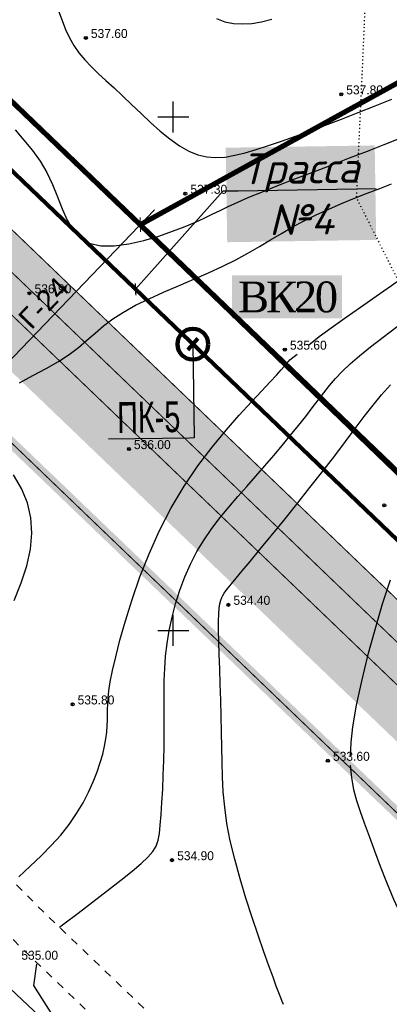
# Model space of a CAD drawing. Extents: x 0 to 361260, y 0 to 4201817.
# Tile 111 of 256: x 360385 to 360421, y 4200314 to 4200409. Entities that reach past the tile are written whole.
import ezdxf
from ezdxf import colors
from ezdxf.entities.mleader import LeaderData, LeaderLine
from ezdxf.math import Vec2, Vec3

# ---------------------------------------------------------------- set-up
doc = ezdxf.new("R2010")
doc.units = 0
doc.header["$LTSCALE"] = 0.5
doc.header["$MEASUREMENT"] = 0
doc.header["$PDMODE"] = 32
doc.header["$PDSIZE"] = 0.3
for name, pattern in [('CONTI', [0]), ('GOST2.303 6', [12, 8, -1.5, 1, -1.5]), ('STRIH_1', [3, 2, -1]), ('Д_ТРОТ_ТРУБА', [3, 1.5, -1.5]), ('Контура низ откосов  Штриховая 0.1-0.5 - - - - - - -', [0.6, 0.1, -0.5])]:
    doc.linetypes.add(name, pattern=pattern)
for name, color, linetype in [('(004) Точки рельефа', 7, 'Continuous'), ('(014) Водопровод', 5, 'ИК_Водопровод -------в--------'), ('(025) Дорога', 7, 'Continuous'), ('(034) Формы рельефа', 32, 'Continuous'), ('GORIZDEFAULT', 32, 'CONTI'), ('OBRIV0', 32, 'CONTI'), ('PI_TTDEFAULT', 5, 'CONTI'), ('SETKR', 2, 'CONTI'), ('Водопровод 10', 7, 'Continuous'), ('Канализация 2', 7, 'Continuous'), ('Штрих Стекло', 7, 'Continuous')]:
    doc.layers.add(name, color=color, linetype=linetype)
doc.layers.add('0004. Услов. обоз. @ 1', color=250, linetype='Continuous', lineweight=30)
doc.styles.add('D-431', font='txt')
doc.styles.add('saddenly', font='arial.ttf')
doc.styles.add('Times New Roman', font='times.ttf')
doc.linetypes.add('ИК_Водопровод -------в--------', pattern='A,9,-0.6,["В",Standard,S=1.2,R=0,X=0,Y=-0.6],-1.2', length=10.8)
doc.dimstyles.new('КАТЯ 200-not_rotation', dxfattribs={"dimtxt": 2, "dimasz": 1, "dimexe": 2, "dimexo": 0, "dimgap": 0.5, "dimtad": 1, "dimdec": 0, "dimzin": 0, "dimdsep": 46, "dimtxsty": 'saddenly', "dimblk": 'OBLIQUE', "dimcen": 10, "dimdle": 2, "dimclrd": 18, "dimclre": 18, "dimclrt": 18, "dimadec": 0, "dimazin": 0, "dimtfac": 1, "dimtdec": 0, "dimtofl": 0, "dimtmove": 0, "dimatfit": 3, "dimfxl": 1, "dimtolj": 1, "dimtzin": 0, "dimlwd": 0, "dimlwe": 0, "dimarcsym": 0})

# ---------------------------------------------------------------- blocks, each defined once
blk = doc.blocks.new('_Oblique')
at = {"color": 0, "linetype": 'ByBlock', "lineweight": -2}
blk.add_line((-0.5, -0.5), (0.5, 0.5), dxfattribs=at)
blk = doc.blocks.new('*D362')
at = {"color": 18, "linetype": 'Continuous', "lineweight": 0, "transparency": 16777216}
for p, q in [((360398.166, 4200390.952), (360378.774, 4200370.754)), ((360396.781, 4200389.509), (360395.338, 4200390.894)), ((360380.159, 4200372.197), (360378.716, 4200373.582))]:
    blk.add_line(p, q, dxfattribs=at)
at = {"layer": 'Defpoints', "color": 0, "linetype": 'Continuous', "transparency": 16777216}
for p in [(360396.781, 4200389.509), (360380.159, 4200372.197), (360380.159, 4200372.197)]:
    blk.add_point(p, dxfattribs=at)
at = {"color": 18, "linetype": 'Continuous', "lineweight": 0, "transparency": 16777216}
for p, rotation in [((360396.781, 4200389.509), 46.16626699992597), ((360380.159, 4200372.197), 226.166266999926)]:
    blk.add_blockref('_Oblique', p, dxfattribs=dict(at, rotation=rotation))
at = {"color": 18, "linetype": 'Continuous', "transparency": 16777216, "insert": (360387.385, 4200381.895), "char_height": 2, "attachment_point": 5, "rotation": 46.16627, "style": 'saddenly'}
blk.add_mtext('\\A1;{\\C1;Г-24}', dxfattribs=at)
blk = doc.blocks.new('BL_333')
at = {"color": 0}
for p, q in [((0, -1.5), (0, 1.5)), ((-1.5, 0), (1.5, 0))]:
    blk.add_line(p, q, dxfattribs=at)
blk = doc.blocks.new('_ArchTick')
at = {"color": 0, "linetype": 'ByBlock', "const_width": 0.15}
blk.add_lwpolyline([(-0.5, -0.5), (0.5, 0.5)], dxfattribs=at)
blk = doc.blocks.new('_None')

msp = doc.modelspace()

# ---------------------------------------------------------------- hatches: boundary and pattern name
at = {"layer": 'Штрих Стекло', "linetype": 'Continuous'}
h = msp.add_hatch(color=5, dxfattribs=at)
h.dxf.hatch_style = 1
h.set_gradient(color1=(173, 173, 173), color2=(166, 166, 166), one_color=1, tint=0.65)
edge = h.paths.add_edge_path()
edge.add_line((360067.205, 4200806.615), (360049.645, 4200796.938))
edge.add_arc((360052.059, 4200792.559), 5, 32.88524, 118.85775, ccw=False)
edge.add_line((360056.257, 4200795.274), (360060.259, 4200789.085))
edge.add_line((360060.259, 4200789.085), (360069.039, 4200793.924))
edge.add_line((360069.039, 4200793.924), (360065.267, 4200799.758))
edge.add_arc((360069.63, 4200802.227), 5.014, 118.92591, 209.50369, ccw=False)
edge = h.paths.add_edge_path()
edge.add_line((360236.317, 4200517.23), (360498.797, 4200265.225))
edge.add_arc((360509.185, 4200276.045), 15, 226.16627, 298.85775)
edge.add_line((360516.425, 4200262.908), (361136.886, 4200604.824))
edge.add_arc((361129.646, 4200617.961), 15, 298.85775, 396.46852)
edge.add_line((361141.709, 4200626.877), (360736.189, 4201168.806))
edge.add_arc((360740.21, 4201171.777), 5, 118.85775, 216.46852, ccw=False)
edge.add_line((360737.797, 4201176.157), (360731.547, 4201172.713))
edge.add_line((360731.547, 4201172.713), (361139.296, 4200625.094))
edge.add_arc((361129.646, 4200617.961), 12, -61.14225, 36.46852, ccw=False)
edge.add_line((361135.438, 4200607.451), (360507.891, 4200266.197))
edge.add_line((360507.891, 4200266.197), (360237.512, 4200520.465))
edge.add_line((360237.512, 4200520.465), (360062.893, 4200790.537))
edge.add_line((360062.893, 4200790.537), (360060.259, 4200789.085))
edge.add_line((360060.259, 4200789.085), (360234.992, 4200518.836))
edge.add_arc((360242.55, 4200523.723), 9, 212.88524, 226.16627)
edge = h.paths.add_edge_path(flags=16)
edge.add_line((360274.624, 4200503.308), (360634.832, 4200701.808))
edge.add_arc((360637.246, 4200697.429), 5, 28.85775, 118.85775, ccw=False)
edge.add_line((360641.625, 4200699.842), (360789.915, 4200430.746))
edge.add_arc((360785.536, 4200428.333), 5, -61.14225, 28.85775, ccw=False)
edge.add_line((360787.949, 4200423.954), (360511.598, 4200271.666))
edge.add_arc((360509.185, 4200276.045), 5, 226.82384, 298.85775, ccw=False)
edge.add_line((360505.764, 4200272.399), (360273.569, 4200495.328))
edge.add_arc((360277.037, 4200498.929), 5, 118.85775, 226.07521, ccw=False)
h.paths.add_polyline_path([(360274.624, 4200503.308), (360631.329, 4200699.877), (360780.102, 4200429.905), (360509.832, 4200280.969)], flags=0)
edge = h.paths.add_edge_path(flags=16)
edge.add_line((360648.845, 4200709.53), (360942.986, 4200871.621))
edge.add_arc((360945.4, 4200867.242), 5, 36.46852, 118.85775, ccw=False)
edge.add_line((360949.42, 4200870.214), (361133.667, 4200620.933))
edge.add_arc((361129.646, 4200617.961), 5, -61.14225, 36.46852, ccw=False)
edge.add_line((361132.059, 4200613.582), (360801.962, 4200431.676))
edge.add_arc((360799.549, 4200436.055), 5, 208.85775, 298.85775, ccw=False)
edge.add_line((360795.17, 4200433.642), (360646.88, 4200702.738))
edge.add_arc((360651.259, 4200705.151), 5, 118.85775, 208.85775, ccw=False)
h.paths.add_polyline_path([(360652.349, 4200711.46), (360938.867, 4200869.351), (361123.713, 4200619.259), (360801.122, 4200441.489)], flags=0)
edge = h.paths.add_edge_path(flags=17)
edge.add_line((361139.296, 4200625.094), (360731.547, 4201172.713))
edge.add_line((360731.547, 4201172.713), (360723.659, 4201168.366))
edge.add_arc((360726.073, 4201163.987), 5, 36.46852, 118.85775, ccw=False)
edge.add_line((360730.093, 4201166.959), (360939.826, 4200883.196))
edge.add_arc((360935.805, 4200880.224), 5, -61.14225, 36.46852, ccw=False)
edge.add_line((360938.218, 4200875.845), (360645.95, 4200714.785))
edge.add_arc((360643.536, 4200719.164), 5, 208.85775, 298.85775, ccw=False)
edge.add_line((360639.157, 4200716.751), (360490.867, 4200985.847))
edge.add_arc((360495.246, 4200988.26), 5, 118.85775, 208.85775, ccw=False)
edge.add_line((360492.833, 4200992.639), (360478.82, 4200984.917))
edge.add_arc((360481.233, 4200980.538), 5, 28.85775, 118.85775, ccw=False)
edge.add_line((360485.612, 4200982.951), (360633.903, 4200713.855))
edge.add_arc((360629.523, 4200711.442), 5, -61.14225, 28.85552, ccw=False)
edge.add_line((360631.937, 4200707.063), (360550.485, 4200662.177))
edge.add_arc((360548.072, 4200666.557), 5, 208.85775, 298.85775, ccw=False)
edge.add_line((360543.693, 4200664.143), (360395.403, 4200933.239))
edge.add_arc((360399.782, 4200935.652), 5, 118.85775, 208.85775, ccw=False)
edge.add_line((360397.369, 4200940.032), (360749.145, 4201133.884))
edge.add_arc((360751.558, 4201129.505), 5, 36.46852, 118.85775, ccw=False)
edge.add_line((360755.579, 4201132.477), (360745.985, 4201145.458))
edge.add_arc((360741.964, 4201142.486), 5, -61.14225, 36.46852, ccw=False)
edge.add_line((360744.377, 4201138.107), (360086.378, 4200775.506))
edge.add_arc((360084.042, 4200779.927), 5, 212.88524, 297.85041, ccw=False)
edge.add_line((360079.844, 4200777.212), (360088.552, 4200763.743))
edge.add_arc((360092.751, 4200766.458), 5, 118.85775, 212.88524, ccw=False)
edge.add_line((360090.338, 4200770.837), (360383.356, 4200932.309))
edge.add_arc((360385.769, 4200927.93), 5, 28.85775, 118.85775, ccw=False)
edge.add_line((360390.148, 4200930.343), (360538.438, 4200661.248))
edge.add_arc((360534.059, 4200658.834), 5, -61.14225, 28.85775, ccw=False)
edge.add_line((360536.472, 4200654.455), (360267.361, 4200506.157))
edge.add_arc((360264.948, 4200510.536), 5, 226.16627, 298.85775, ccw=False)
edge.add_line((360261.485, 4200506.929), (360243.327, 4200524.363))
edge.add_line((360243.327, 4200524.363), (360069.039, 4200793.924))
edge.add_line((360069.039, 4200793.924), (360062.893, 4200790.537))
edge.add_line((360062.893, 4200790.537), (360237.512, 4200520.465))
edge.add_line((360237.512, 4200520.465), (360507.891, 4200266.197))
edge.add_line((360507.891, 4200266.197), (361135.438, 4200607.451))
edge.add_arc((361129.646, 4200617.961), 12, 298.85775, 396.46852)

# ---------------------------------------------------------------- linework, layer by layer
at = {"layer": '(014) Водопровод', "flags": 128}
msp.add_lwpolyline([(360036.438, 4200773.015), (360047.098, 4200750.311), (360089.76, 4200681.101), (360107.619, 4200655.796), (360141.826, 4200594.039), (360149.345, 4200579.998), (360206.507, 4200508.61), (360230.262, 4200479.387), (360306.281, 4200388.525), (360409.154, 4200291.553), (360456.114, 4200244.191), (360490.793, 4200199.337)], dxfattribs=at)
at = {"layer": '(025) Дорога', "linetype": 'Д_ТРОТ_ТРУБА', "flags": 128}
for points in [[(360044.195, 4200796.012), (360041.816, 4200791.773), (360042.358, 4200788.304), (360046.087, 4200780.21), (360059.012, 4200755.887), (360082.266, 4200713.415), (360119.837, 4200651.911), (360154.248, 4200588.273), (360168.952, 4200565.337), (360182.618, 4200547.766), (360213.043, 4200512.044), (360268.283, 4200446.262), (360308.926, 4200401.534), (360387.369, 4200322.593), (360428.116, 4200283.497), (360457.116, 4200256.42), (360464.886, 4200245.444), (360476.507, 4200228.263), (360489.06, 4200214.493), (360499.065, 4200202.984)], [(360034.859, 4200791.392), (360036.733, 4200790.501), (360038.761, 4200786.553), (360042.501, 4200778.433), (360055.492, 4200753.988), (360078.803, 4200711.411), (360116.369, 4200649.915), (360150.8, 4200586.24), (360165.682, 4200563.025), (360179.515, 4200545.24), (360209.989, 4200509.461), (360265.27, 4200443.63), (360306.026, 4200398.778), (360384.565, 4200319.74), (360425.367, 4200280.592), (360454.087, 4200253.775), (360461.596, 4200243.167), (360473.356, 4200225.782), (360486.072, 4200211.833), (360495.233, 4200201.295)]]:
    msp.add_lwpolyline(points, dxfattribs=at)
at = {"layer": '(034) Формы рельефа', "linetype": 'Контура низ откосов  Штриховая 0.1-0.5 - - - - - - -', "elevation": 551.5, "flags": 128}
msp.add_lwpolyline([(360422.83, 4200713.783), (360423.97, 4200705.819), (360427.685, 4200701.92), (360438.089, 4200692.203), (360444.772, 4200681.827), (360448.259, 4200670.998), (360450.858, 4200660.367), (360451.5, 4200650), (360452.26, 4200641.32), (360452.585, 4200627.311), (360450.57, 4200616.24), (360445.21, 4200606.184), (360443.127, 4200599.811), (360443.127, 4200594.447), (360440.18, 4200585.94), (360438.18, 4200576.565), (360433.658, 4200559.69), (360431.833, 4200542.201), (360430.991, 4200533.035), (360432.095, 4200525.76), (360437.187, 4200508.125), (360440.65, 4200493.709), (360441.089, 4200478.084), (360439.308, 4200458.162), (360430.259, 4200449.118), (360426.674, 4200438.489), (360422.73, 4200422.51), (360418.644, 4200410.398), (360417.818, 4200392.146), (360421.895, 4200384.058), (360430.882, 4200374.337), (360447.898, 4200352.108), (360452.902, 4200343.334), (360452.08, 4200339.39), (360446.662, 4200333.704), (360444.483, 4200327.826), (360445.031, 4200322.387), (360447.47, 4200316.95), (360452.542, 4200310.709), (360466.922, 4200300.698), (360474.36, 4200289.513), (360476.648, 4200283.775), (360478.533, 4200277.019), (360478.237, 4200268.173), (360480.299, 4200257.19), (360485.37, 4200243.88), (360491.26, 4200231.27), (360501.642, 4200224.105), (360508.221, 4200218.932), (360521.671, 4200212.949)], dxfattribs=at)
at = {"ltscale": 0.149071, "const_width": 0.1}
msp.add_lwpolyline([(359943.476, 4200738.432), (360053.157, 4200798.874, -0.393772), (360059.769, 4200797.209), (360238.667, 4200520.519), (360501.567, 4200268.11, 0.328259), (360514.494, 4200266.411), (361134.955, 4200608.327, 0.453677), (361138.492, 4200624.499), (360736.189, 4201168.806, -0.453677), (360737.797, 4201176.157), (360868.753, 4201248.322)], format="xyb", dxfattribs=at)
msp.add_lwpolyline([(360052.603, 4200791.717), (360231.678, 4200514.752), (360505.949, 4200251.426), (361159.312, 4200611.473), (360744.344, 4201172.914)], dxfattribs=at)
at = {"color": 1, "linetype": 'GOST2.303 6', "lineweight": 30, "const_width": 1.035}
msp.add_lwpolyline([(360055.869, 4200786.666), (360747.942, 4201168.046), (361159.312, 4200611.473), (360505.949, 4200251.426), (360231.678, 4200514.752)], close=True, dxfattribs=at)
at = {"color": 7, "linetype": 'STRIH_1', "ltscale": 2, "true_color": 0xffffff, "const_width": 0.1}
msp.add_lwpolyline([(360062.093, 4200799.14), (360240.997, 4200522.441), (360503.645, 4200270.274, 0.328259), (360513.046, 4200269.038), (361133.507, 4200610.954, 0.453677), (361136.08, 4200622.716), (360733.263, 4201167.717)], format="xyb", dxfattribs=at)
at = {"ltscale": 0.149071, "const_width": 0.1}
msp.add_lwpolyline([(360641.625, 4200699.842), (360789.915, 4200430.746, -0.414214), (360787.949, 4200423.954), (360511.598, 4200271.666, -0.328259), (360505.722, 4200272.438), (360273.574, 4200495.323, -0.505731), (360274.624, 4200503.308), (360634.832, 4200701.808, -0.414214)], format="xyb", close=True, dxfattribs=at)
at = {"color": 0, "ltscale": 0.149071, "const_width": 0.5}
for points in [[(360410.93, 4200568.146), (360483.144, 4200437.101), (360396.781, 4200389.509), (360283.729, 4200498.05)], [(360396.781, 4200389.509), (360514.475, 4200454.367), (360587.266, 4200323.349), (360509.753, 4200280.634)]]:
    msp.add_lwpolyline(points, close=True, dxfattribs=at)
at = {"color": 5, "linetype": 'Continuous', "lineweight": 106}
msp.add_lwpolyline([(360262.215, 4200509.59), (360300.018, 4200475.532), (360459.819, 4200322.369)], dxfattribs=at)
at = {"color": 0, "lineweight": 90}
msp.add_circle((360401.906, 4200377.877), 1.5, dxfattribs=at)
at = {"layer": 'GORIZDEFAULT', "color": 32}
for points in [[(360388.84, 4200410.32, 537.5), (360389.17, 4200409.38, 537.5), (360389.52, 4200408.51, 537.5), (360389.9, 4200407.71, 537.5), (360390.33, 4200406.96, 537.5), (360390.82, 4200406.25, 537.5), (360391.39, 4200405.57, 537.5), (360392.02, 4200404.91, 537.5), (360392.7, 4200404.24, 537.5), (360393.45, 4200403.55, 537.5), (360394.24, 4200402.83, 537.5), (360395.07, 4200402.05, 537.5), (360395.95, 4200401.21, 537.5), (360396.86, 4200400.34, 537.5), (360397.79, 4200399.46, 537.5), (360398.73, 4200398.63, 537.5), (360399.67, 4200397.86, 537.5), (360400.6, 4200397.19, 537.5), (360401.51, 4200396.67, 537.5), (360402.39, 4200396.31, 537.5), (360403.26, 4200396.11, 537.5), (360404.14, 4200396.04, 537.5), (360405.04, 4200396.1, 537.5), (360405.98, 4200396.27, 537.5), (360406.99, 4200396.52, 537.5), (360408.07, 4200396.84, 537.5), (360409.26, 4200397.22, 537.5), (360410.53, 4200397.65, 537.5), (360411.89, 4200398.12, 537.5), (360413.32, 4200398.64, 537.5), (360414.82, 4200399.2, 537.5), (360416.38, 4200399.79, 537.5), (360417.99, 4200400.42, 537.5), (360419.64, 4200401.07, 537.5), (360421.29, 4200401.74, 537.5)], [(360404.21, 4200409.59, 538.5), (360405.01, 4200409.28, 538.5), (360405.85, 4200409.11, 538.5), (360406.73, 4200409.06, 538.5), (360407.65, 4200409.11, 538.5), (360408.6, 4200409.27, 538.5), (360409.58, 4200409.51, 538.5)], [(360384.62, 4200398.74, 537), (360385.47, 4200397.75, 537), (360386.29, 4200396.75, 537), (360387.04, 4200395.71, 537), (360387.7, 4200394.6, 537), (360388.25, 4200393.43, 537), (360388.72, 4200392.23, 537), (360389.17, 4200391.06, 537), (360389.66, 4200389.96, 537), (360390.22, 4200389, 537), (360390.93, 4200388.23, 537), (360391.83, 4200387.7, 537), (360392.95, 4200387.45, 537), (360394.26, 4200387.45, 537), (360395.67, 4200387.64, 537), (360397.13, 4200387.97, 537), (360398.58, 4200388.4, 537), (360399.94, 4200388.88, 537), (360401.15, 4200389.35, 537), (360402.16, 4200389.77, 537), (360403.02, 4200390.16, 537), (360403.8, 4200390.53, 537), (360404.56, 4200390.9, 537), (360405.36, 4200391.29, 537), (360406.28, 4200391.71, 537), (360407.37, 4200392.18, 537), (360408.69, 4200392.72, 537), (360410.19, 4200393.32, 537), (360411.84, 4200393.97, 537), (360413.59, 4200394.64, 537), (360415.38, 4200395.32, 537), (360417.17, 4200396.01, 537), (360418.9, 4200396.68, 537), (360420.54, 4200397.32, 537), (360422.09, 4200397.95, 537)], [(360385.04, 4200374.12, 536.5), (360386.33, 4200374.82, 536.5), (360387.62, 4200375.5, 536.5), (360388.82, 4200376.18, 536.5), (360389.86, 4200376.87, 536.5), (360390.77, 4200377.56, 536.5), (360391.6, 4200378.26, 536.5), (360392.4, 4200378.96, 536.5), (360393.22, 4200379.65, 536.5), (360394.12, 4200380.33, 536.5), (360395.14, 4200381.01, 536.5), (360396.32, 4200381.66, 536.5), (360397.64, 4200382.3, 536.5), (360399.05, 4200382.94, 536.5), (360400.52, 4200383.57, 536.5), (360401.99, 4200384.2, 536.5), (360403.44, 4200384.82, 536.5), (360404.81, 4200385.46, 536.5), (360406.08, 4200386.1, 536.5), (360407.27, 4200386.75, 536.5), (360408.39, 4200387.4, 536.5), (360409.47, 4200388.04, 536.5), (360410.54, 4200388.67, 536.5), (360411.62, 4200389.29, 536.5), (360412.75, 4200389.9, 536.5), (360413.92, 4200390.47, 536.5), (360415.14, 4200391.03, 536.5), (360416.39, 4200391.56, 536.5), (360417.65, 4200392.08, 536.5), (360418.89, 4200392.57, 536.5), (360420.1, 4200393.04, 536.5), (360421.26, 4200393.49, 536.5)], [(360413.15, 4200377.79, 535.5), (360414.21, 4200378.64, 535.5), (360415.38, 4200379.48, 535.5), (360416.75, 4200380.45, 535.5), (360418.23, 4200381.49, 535.5), (360419.76, 4200382.56, 535.5), (360421.23, 4200383.59, 535.5), (360422.58, 4200384.54, 535.5), (360423.72, 4200385.34, 535.5), (360426.03, 4200386.98, 535.5)], [(360388.921, 4200321.104, 535), (360389.36, 4200321.44, 535), (360390.75, 4200322.49, 535), (360392.18, 4200323.59, 535), (360393.59, 4200324.68, 535), (360394.89, 4200325.69, 535), (360396, 4200326.58, 535), (360396.88, 4200327.32, 535), (360397.53, 4200327.93, 535), (360398, 4200328.47, 535), (360398.32, 4200329, 535), (360398.52, 4200329.58, 535), (360398.65, 4200330.24, 535), (360398.74, 4200331.06, 535), (360398.82, 4200332.07, 535), (360398.9, 4200333.24, 535), (360398.97, 4200334.54, 535), (360399.02, 4200335.92, 535), (360399.07, 4200337.35, 535), (360399.1, 4200338.77, 535), (360399.12, 4200340.16, 535), (360399.12, 4200341.48, 535), (360399.11, 4200342.73, 535), (360399.11, 4200343.94, 535), (360399.12, 4200345.13, 535), (360399.17, 4200346.31, 535), (360399.26, 4200347.51, 535), (360399.4, 4200348.73, 535), (360399.61, 4200349.99, 535), (360399.89, 4200351.29, 535), (360400.23, 4200352.6, 535), (360400.65, 4200353.91, 535), (360401.13, 4200355.21, 535), (360401.69, 4200356.47, 535), (360402.31, 4200357.68, 535), (360403.01, 4200358.84, 535), (360403.76, 4200359.94, 535), (360404.57, 4200361, 535), (360405.41, 4200362.02, 535), (360406.28, 4200363.03, 535), (360407.16, 4200364.03, 535), (360408.05, 4200365.03, 535), (360408.93, 4200366.04, 535), (360409.79, 4200367.05, 535), (360410.62, 4200368.05, 535), (360411.42, 4200369.02, 535), (360412.18, 4200369.96, 535), (360412.89, 4200370.85, 535), (360413.53, 4200371.68, 535), (360414.11, 4200372.44, 535), (360414.66, 4200373.15, 535), (360415.21, 4200373.84, 535), (360415.79, 4200374.52, 535), (360416.45, 4200375.22, 535), (360417.22, 4200375.95, 535), (360418.12, 4200376.75, 535), (360419.2, 4200377.63, 535), (360420.44, 4200378.57, 535), (360421.8, 4200379.59, 535)], [(360384.97, 4200326.02, 535.5), (360386.07, 4200327.06, 535.5), (360387.13, 4200328.07, 535.5), (360388.13, 4200329.07, 535.5), (360389.05, 4200330.08, 535.5), (360389.87, 4200331.12, 535.5), (360390.59, 4200332.17, 535.5), (360391.22, 4200333.22, 535.5), (360391.76, 4200334.26, 535.5), (360392.21, 4200335.26, 535.5), (360392.59, 4200336.23, 535.5), (360392.89, 4200337.13, 535.5), (360393.13, 4200337.97, 535.5), (360393.31, 4200338.74, 535.5), (360393.44, 4200339.45, 535.5), (360393.52, 4200340.1, 535.5), (360393.57, 4200340.71, 535.5), (360393.6, 4200341.27, 535.5), (360393.61, 4200341.8, 535.5), (360393.61, 4200342.31, 535.5), (360393.62, 4200342.83, 535.5), (360393.66, 4200343.43, 535.5), (360393.74, 4200344.13, 535.5), (360393.87, 4200345.01, 535.5), (360394.09, 4200346.09, 535.5), (360394.4, 4200347.43, 535.5), (360394.81, 4200349.07, 535.5), (360395.34, 4200350.95, 535.5), (360395.99, 4200353.02, 535.5), (360396.75, 4200355.21, 535.5), (360397.64, 4200357.47, 535.5), (360398.66, 4200359.74, 535.5), (360399.8, 4200361.95, 535.5), (360401.06, 4200364.05, 535.5), (360402.4, 4200366.02, 535.5), (360403.78, 4200367.84, 535.5), (360405.14, 4200369.5, 535.5), (360406.43, 4200370.98, 535.5), (360407.61, 4200372.26, 535.5), (360408.61, 4200373.34, 535.5), (360409.42, 4200374.2, 535.5), (360410.04, 4200374.87, 535.5), (360410.5, 4200375.37, 535.5), (360410.83, 4200375.74, 535.5), (360411.06, 4200376, 535.5), (360411.22, 4200376.19, 535.5), (360411.35, 4200376.34, 535.5), (360412.06, 4200376.91, 535.5)], [(360410.72, 4200313.58, 534.5), (360410.6, 4200313.86, 534.5), (360410.46, 4200314.22, 534.5), (360410.27, 4200314.72, 534.5), (360410.03, 4200315.38, 534.5), (360409.72, 4200316.24, 534.5), (360409.32, 4200317.35, 534.5), (360408.83, 4200318.72, 534.5), (360408.28, 4200320.32, 534.5), (360407.68, 4200322.07, 534.5), (360407.08, 4200323.93, 534.5), (360406.5, 4200325.83, 534.5), (360405.98, 4200327.72, 534.5), (360405.55, 4200329.53, 534.5), (360405.23, 4200331.22, 534.5), (360405.01, 4200332.8, 534.5), (360404.87, 4200334.3, 534.5), (360404.79, 4200335.76, 534.5), (360404.75, 4200337.19, 534.5), (360404.73, 4200338.63, 534.5), (360404.71, 4200340.11, 534.5), (360404.67, 4200341.65, 534.5), (360404.63, 4200343.21, 534.5), (360404.57, 4200344.76, 534.5), (360404.52, 4200346.26, 534.5), (360404.47, 4200347.66, 534.5), (360404.43, 4200348.93, 534.5), (360404.41, 4200350.03, 534.5), (360404.41, 4200350.92, 534.5), (360404.44, 4200351.63, 534.5), (360404.48, 4200352.18, 534.5), (360404.54, 4200352.61, 534.5), (360404.62, 4200352.94, 534.5), (360404.72, 4200353.2, 534.5), (360404.83, 4200353.42, 534.5), (360404.95, 4200353.62, 534.5), (360405.12, 4200353.86, 534.5), (360405.35, 4200354.15, 534.5), (360405.68, 4200354.55, 534.5), (360406.12, 4200355.09, 534.5), (360406.72, 4200355.8, 534.5), (360407.48, 4200356.72, 534.5), (360408.43, 4200357.88, 534.5), (360409.54, 4200359.23, 534.5), (360410.75, 4200360.72, 534.5), (360412.02, 4200362.3, 534.5), (360413.3, 4200363.91, 534.5), (360414.55, 4200365.5, 534.5), (360415.72, 4200367.01, 534.5), (360416.77, 4200368.4, 534.5), (360417.72, 4200369.68, 534.5), (360418.6, 4200370.85, 534.5), (360419.45, 4200371.94, 534.5), (360420.28, 4200372.96, 534.5), (360421.14, 4200373.93, 534.5)], [(360384.52, 4200352.92, 536.5), (360385.21, 4200354.64, 536.5), (360385.74, 4200356.31, 536.5), (360386.09, 4200357.92, 536.5), (360386.23, 4200359.47, 536.5), (360386.15, 4200360.97, 536.5), (360385.82, 4200362.42, 536.5), (360385.23, 4200363.82, 536.5), (360384.46, 4200365.16, 536.5)], [(360421.1, 4200354.9, 533.5), (360420.35, 4200352.55, 533.5), (360419.61, 4200350.06, 533.5), (360418.92, 4200347.53, 533.5), (360418.31, 4200345.05, 533.5), (360417.82, 4200342.72, 533.5), (360417.46, 4200340.62, 533.5), (360417.28, 4200339.09, 533.5), (360417.22, 4200337.76, 533.5)], [(360417.23, 4200336.88, 533.5), (360417.34, 4200335.65, 533.5), (360417.55, 4200334.52, 533.5), (360417.84, 4200333.45, 533.5), (360418.2, 4200332.38, 533.5), (360418.6, 4200331.26, 533.5), (360419.07, 4200329.96, 533.5), (360419.58, 4200328.56, 533.5), (360420.15, 4200327.06, 533.5), (360420.77, 4200325.49, 533.5), (360421.45, 4200323.85, 533.5), (360422.21, 4200322.16, 533.5), (360423.04, 4200320.43, 533.5), (360423.95, 4200318.68, 533.5), (360424.9, 4200316.94, 533.5), (360425.86, 4200315.23, 533.5), (360426.8, 4200313.59, 533.5)], [(360390.75, 4200278.36, 535), (360390.79, 4200278.97, 535), (360390.86, 4200279.84, 535), (360391, 4200281.04, 535), (360391.21, 4200282.65, 535), (360391.5, 4200284.66, 535), (360391.86, 4200286.98, 535), (360392.26, 4200289.5, 535), (360392.68, 4200292.07, 535), (360393.09, 4200294.56, 535), (360393.46, 4200296.84, 535), (360393.78, 4200298.76, 535), (360392.86, 4200305.32, 535), (360392.08, 4200306.55, 535), (360391.16, 4200307.99, 535), (360390.16, 4200309.57, 535), (360389.13, 4200311.18, 535), (360388.13, 4200312.76, 535), (360387.21, 4200314.2, 535), (360386.43, 4200315.42, 535), (360386.72, 4200317.51, 535)]]:
    msp.add_polyline3d(points, dxfattribs=at)
at = {"layer": 'PI_TTDEFAULT', "color": 5}
for p in [(360391.49, 4200407.7, 537.6), (360416.35, 4200402.21, 537.8), (360401.17, 4200392.53, 537.3), (360386, 4200382.84, 536.9), (360410.86, 4200377.35, 535.6), (360395.68, 4200367.67, 536), (360420.54, 4200362.18, 533.8), (360405.37, 4200352.5, 534.4), (360390.2, 4200342.81, 535.8), (360415.05, 4200337.32, 533.6), (360399.88, 4200327.64, 534.9)]:
    msp.add_point(p, dxfattribs=at)

# ---------------------------------------------------------------- block references
at = {"layer": 'SETKR', "color": 92}
for p in [(360400, 4200400), (360400, 4200350)]:
    msp.add_blockref('BL_333', p, dxfattribs=at)

# ---------------------------------------------------------------- texts
at = {"layer": '(004) Точки рельефа', "style": 'D-431'}
for s, p in [('537.60', (360391.98, 4200407.69)), ('537.80', (360416.84, 4200402.2)), ('537.30', (360401.67, 4200392.52)), ('536.90', (360386.5, 4200382.83)), ('535.60', (360411.36, 4200377.34)), ('536.00', (360396.17, 4200367.66)), ('534.40', (360405.86, 4200352.5)), ('535.80', (360390.69, 4200342.8)), ('533.60', (360415.55, 4200337.31)), ('534.90', (360400.38, 4200327.63)), ('535.00', (360385.21, 4200317.94))]:
    msp.add_text(s, height=0.875, dxfattribs=at).set_placement(p)
at = {"layer": 'Канализация 2', "color": 0, "lineweight": 0, "insert": (360411.063, 4200382.456), "char_height": 3, "width": 9.50585, "attachment_point": 5, "style": 'Times New Roman', "bg_fill": 1, "box_fill_scale": 1.2, "bg_fill_color": 254, "bg_fill_transparency": 0}
msp.add_mtext('{\\T0.9;\\C1;ВК20}', dxfattribs=at)

# ---------------------------------------------------------------- dimensions: what is measured, and where the dimension line sits
at = {"color": 1, "linetype": 'Continuous'}
dim = msp.add_aligned_dim(p1=(360396.781, 4200389.509), p2=(360380.159, 4200372.197), distance=0, text='{\\C1;Г-24}', dimstyle='КАТЯ 200-not_rotation', dxfattribs=at)
dim.commit()
dim.dimension.update_dxf_attribs({"geometry": '*D362', "text_midpoint": (360387.385, 4200381.895)})

# ---------------------------------------------------------------- next in the draw order: leaders
at = {"layer": '0004. Услов. обоз. @ 1'}
ml = msp.add_multileader_mtext('Standard', dxfattribs=at)
ml.set_content('{\\W0.7;\\C1;ПК-5}', color=256)
ml.set_leader_properties(color=6)
ml.set_arrow_properties(name='NONE')
ml.build(insert=Vec2(0, 0))
ml.multileader.update_dxf_attribs({"text_left_attachment_type": 6, "text_right_attachment_type": 6, "dogleg_length": 0.01})
ctx = ml.context
ctx.base_point, ctx.char_height, ctx.landing_gap_size, ctx.plane_origin, ctx.plane_x_axis, ctx.plane_y_axis = Vec3(360393.696, 4200368.62), 3, 0.1, Vec3(360396.963, 4200379.129), Vec3(0.999888, 0.014986), Vec3(-0.014986, 0.999888)
ctx.left_attachment, ctx.right_attachment, ctx.text_align_type = 6, 6, 1
notes = []
notes.append((ctx, [(1, (1, 1, 0), (360402.051, 4200368.745), (-0.999888, -0.014986), 0.456, [(0, [(360401.906, 4200377.877)], 0, [])])]))
ctx.mtext.insert, ctx.mtext.text_direction, ctx.mtext.rotation, ctx.mtext.width, ctx.mtext.alignment, ctx.mtext.flow_direction = Vec3(360397.592, 4200372.279), Vec3(0.999888, 0.014986), 0.014986, 7.73, 2, 5
ctx.mtext.has_bg_fill, ctx.mtext.bg_color, ctx.mtext.bg_scale_factor, ctx.mtext.bg_transparency, ctx.mtext.use_window_bg_color = 1, -1023409921, 1, 0, 0
at = {"layer": 'Водопровод 10', "color": 1, "lineweight": 0}
ml = msp.add_multileader_mtext('Standard', dxfattribs=at)
ml.set_content('{\\fISOCPEUR|b0|i1|c204|p34;Трасса №4}', color=1)
ml.set_leader_properties()
ml.set_arrow_properties(name='ARCHTICK')
ml.build(insert=Vec2(0, 0))
ml.multileader.update_dxf_attribs({"text_left_attachment_type": 6, "text_right_attachment_type": 6, "dogleg_length": 0.36, "arrow_head_size": 0.84})
ctx = ml.context
ctx.base_point, ctx.char_height, ctx.arrow_head_size, ctx.landing_gap_size, ctx.plane_origin, ctx.plane_x_axis, ctx.plane_y_axis = Vec3(360406.327, 4200392.824), 3, 0.84, 0, Vec3(360583.446, 4200285.581), Vec3(0.99988, 0.015513), Vec3(-0.015513, 0.99988)
ctx.left_attachment, ctx.right_attachment, ctx.text_align_type = 6, 6, 1
notes.append((ctx, [(1, (1, 1, 0), (360404.857, 4200392.801), (0.99988, 0.015513), 1.47, [(0, [(360396.328, 4200383.222)], 0, [])])]))
ctx.mtext.insert, ctx.mtext.text_direction, ctx.mtext.rotation, ctx.mtext.width, ctx.mtext.alignment, ctx.mtext.flow_direction = Vec3(360412.369, 4200396.518), Vec3(0.99988, 0.015513), 0.015513, 13.305, 2, 5
ctx.mtext.has_bg_fill, ctx.mtext.bg_color, ctx.mtext.bg_scale_factor, ctx.mtext.bg_transparency, ctx.mtext.use_window_bg_color = 1, -1023409921, 1.2, 0, 0
for ctx, leaders in notes:
    for number, flags, end, landing, length, lines in leaders:
        leader = LeaderData()
        leader.index, (leader.has_last_leader_line, leader.has_dogleg_vector, leader.attachment_direction) = number, flags
        leader.last_leader_point, leader.dogleg_vector, leader.dogleg_length = Vec3(end), Vec3(landing), length
        for number, points, colour, breaks in lines:
            line = LeaderLine()
            line.index, line.vertices, line.color, line.breaks = number, Vec3.list(points), colors.encode_raw_color(colour), breaks
            leader.lines.append(line)
        ctx.leaders.append(leader)

# ---------------------------------------------------------------- next in the draw order: linework, layer by layer
at = {"color": 0, "ltscale": 0.149071, "const_width": 0.5}
msp.add_lwpolyline([(360396.781, 4200389.509), (360514.475, 4200454.367), (360558.05, 4200375.292), (360464.998, 4200324.014)], close=True, dxfattribs=at)
at = {"layer": 'OBRIV0', "color": 1, "linetype": 'Continuous', "lineweight": 90}
msp.add_lwpolyline([(360402.405, 4200378.417), (360401.406, 4200377.337)], dxfattribs=at)

doc.saveas('drawing.dxf')
